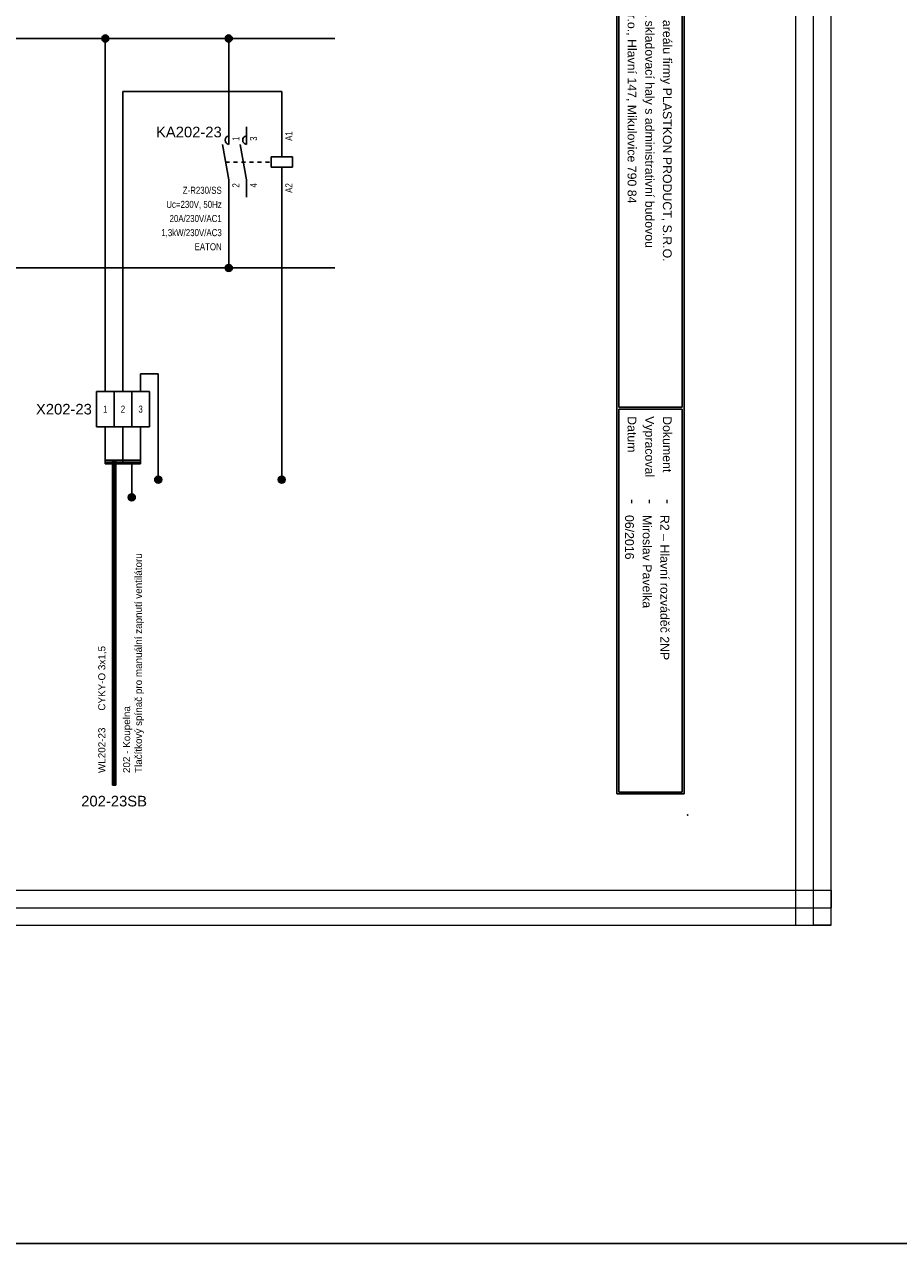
# Model space of a CAD drawing. Extents: x -9495 to -1492, y 3269 to 3834.
# Tile 7 of 44: x -8075 to -7828, y 3269 to 3614. Entities that reach past the tile are written whole.
import ezdxf
from ezdxf.enums import TextEntityAlignment as Align

# ---------------------------------------------------------------- set-up
doc = ezdxf.new("R2010")
doc.units = 0
doc.header["$MEASUREMENT"] = 0
doc.linetypes.add('DASHED', pattern=[0.564444, 0.282222, -0.282222])
for name, color, linetype in [('1-KRESBA', 7, 'Continuous'), ('__Bílá', 7, 'Continuous'), ('__Rudá 010', 10, 'Continuous'), ('__Vínová 220', 220, 'Continuous'), ('__Černá 250', 7, 'Continuous')]:
    doc.layers.add(name, color=color, linetype=linetype)
doc.styles.add('Arial', font='arial.ttf')
doc.styles.add('GENERATED_STYLE_1', font='arial.ttf')

# ---------------------------------------------------------------- blocks, each defined once
blk = doc.blocks.new('BLK_Razítko_malé_pro_rozváděče')
at = {"layer": '__Bílá'}
for p, q in [((15, -1), (15, -20)), ((15, -1), (294, -1)), ((15.5, -1.5), (15.5, -19.5)), ((15.5, -1.5), (184.5, -1.5)), ((184.5, -1.5), (184.5, -19.5)), ((185, -1.5), (185, -19.5)), ((185, -1.5), (293.5, -1.5)), ((293.5, -19.5), (293.5, -1.5)), ((294, -20), (294, -1)), ((15, -20), (294, -20)), ((15.5, -19.5), (184.5, -19.5)), ((185, -19.5), (293.5, -19.5)), ((15, -405), (15, -419)), ((15, -405), (294, -405)), ((15.5, -405.5), (15.5, -418.5)), ((15.5, -405.5), (194.5, -405.5)), ((194.5, -405.5), (194.5, -418.5)), ((195, -405.5), (195, -418.5)), ((195, -405.5), (293.5, -405.5)), ((293.5, -405.5), (293.5, -418.5)), ((294, -405), (294, -419)), ((15, -419), (294, -419)), ((15.5, -418.5), (194.5, -418.5)), ((195, -418.5), (293.5, -418.5))]:
    blk.add_line(p, q, dxfattribs=at)
for p in [(0, 0), (300, 0), (0, -420), (300, -420)]:
    blk.add_point(p, dxfattribs=at)
at = {"layer": '__Bílá', "style": 'Arial'}
for s, height, p in [('-', 3, (38, -7)), ('Dokument', 2.5, (187, -7)), ('-', 3, (210.5, -7)), ('SO/PS', 2.5, (17.5, -12)), ('Vypracoval', 2.5, (187, -12)), ('-', 3, (38, -12)), ('-', 3, (210.5, -12)), ('Investor', 2.5, (17.5, -17)), ('-', 3, (38, -17)), ('Datum', 2.5, (187, -17)), ('-', 3, (210.5, -17)), ('PVLK PROJECT s.r.o. , Langrova 195/33,  787 01 Šumperk', 2.5, (17.5, -411)), ('Copyright © 2012 PVLK', 2.5, (197, -411)), ('Telefon: 773 836 685, mobil: 777 848 204, e-mail: %%Upavelka@pvlk.cz', 2.5, (17.5, -416)), ('Číslo dokumentu .....', 2.5, (197, -416))]:
    blk.add_text(s, height=height, dxfattribs=at).set_placement(p)
at = {"layer": '__Vínová 220', "char_height": 2.5, "attachment_point": 7, "style": 'Arial'}
for s, insert in [('715 0908', (17.5, -7)), ('Rozšíření výrobního areálu firmy PLASTKON PRODUCT, S.R.O.', (42.5, -7.75)), ('R2 – Hlavní rozváděč 2NP', (215, -7.75)), ('SO 02 - Novostavba skladovací haly s administrativní budovou', (42.5, -12.75)), ('Miroslav Pavelka', (215, -12.75)), ('Plastkon product, s.r.o., Hlavní 147, Mikulovice 790 84', (42.5, -17.75)), ('06/2016', (215, -17.75))]:
    blk.add_mtext(s, dxfattribs=dict(at, insert=insert))
at = {"layer": '__Vínová 220', "style": 'Arial'}
blk.add_attdef('ČÍSLO', text='', height=4, dxfattribs=at).set_placement((290, -416), align=Align.RIGHT)
blk = doc.blocks.new('V0109A03')
for p, q in [((5, 10), (0, 10)), ((0, 0), (0, 10)), ((10, 10), (5, 10)), ((5, 0), (5, 10)), ((15, 10), (10, 10)), ((10, 0), (10, 10)), ((15, 0), (15, 10)), ((5, 0), (0, 0)), ((10, 0), (5, 0)), ((15, 0), (10, 0))]:
    blk.add_line(p, q)
at = {"style": 'Arial'}
blk.add_attdef('POPIS', text='', height=3, dxfattribs=at).set_placement((-2, 5), align=Align.RIGHT)
at = {"style": 'Arial', "width": 0.8}
for tag, p in [('S1', (2.5, 5)), ('S2', (7.5, 5)), ('S3', (12.5, 5))]:
    blk.add_attdef(tag, text='', height=2, dxfattribs=at).set_placement(p, align=Align.MIDDLE)
blk = doc.blocks.new('L0001A01')
h = blk.add_hatch(color=256)
edge = h.paths.add_edge_path()
edge.add_arc((0, 0), 1, 0, 360)
blk.add_circle((0, 0), 1)
blk = doc.blocks.new('moe01029')
for p, q in [((0, 5), (0, 10)), ((5, 5), (5, 10)), ((15, 1.5), (15, 10)), ((-1.82, 5), (0, -5)), ((3.18, 5), (5, -5)), ((12, -1.5), (12, 1.5)), ((12, 1.5), (18, 1.5)), ((18, 1.5), (18, -1.5)), ((18, -1.5), (12, -1.5)), ((15, -1.5), (15, -10)), ((0, -5), (0, -10)), ((5, -5), (5, -10))]:
    blk.add_line(p, q)
at = {"linetype": 'DASHED', "ltscale": 4}
blk.add_line((-0.91, 0), (12, 0), dxfattribs=at)
for centre in [(0.15, 6.2), (5.15, 6.2)]:
    blk.add_arc(centre, 1.21, 97.3062, 262.6938)
at = {"style": 'Arial'}
blk.add_attdef('POPIS', text='', height=3, dxfattribs=at).set_placement((-2, 7), align=Align.RIGHT)
at = {"style": 'Arial', "width": 0.8}
for tag, p in [('NO1', (3, 6)), ('NO2', (8, 6)), ('A1', (18, 6))]:
    blk.add_attdef(tag, p, '', height=2, rotation=90, dxfattribs=at)
for tag, p in [('CO1', (3, -6)), ('CO2', (8, -6)), ('A2', (18, -6))]:
    blk.add_attdef(tag, text='', height=2, rotation=90, dxfattribs=at).set_placement(p, align=Align.RIGHT)
for tag, p in [('CÍVKA', (-2, -13)), ('TYP', (-2, -9)), ('AC1(PROUD)', (-2, -17)), ('AC3(VÝKON)', (-2, -21)), ('DOPLŇ1', (-2, -25)), ('DOPLŇ2', (-2, -29))]:
    blk.add_attdef(tag, text='', height=2, dxfattribs=at).set_placement(p, align=Align.RIGHT)
blk = doc.blocks.new('V0085A01')
h = blk.add_hatch(color=256)
edge = h.paths.add_edge_path()
edge.add_arc((0, 0), 1, 0, 360)
blk.add_circle((0, 0), 1)

msp = doc.modelspace()

# ---------------------------------------------------------------- linework, layer by layer
at = {"layer": '1-KRESBA'}
for p, q in [((-7987.5, 3610), (-8242.5, 3610)), ((-8052.5, 3510), (-8052.5, 3610)), ((-8017.5, 3585), (-8017.5, 3610)), ((-8047.5, 3510), (-8047.5, 3595)), ((-8047.5, 3595), (-8002.5, 3595)), ((-8002.5, 3595), (-8002.5, 3585)), ((-8017.5, 3545), (-8017.5, 3565)), ((-8002.5, 3565), (-8002.5, 3485)), ((-8127.5, 3545), (-7987.5, 3545)), ((-8042.5, 3510), (-8042.5, 3515)), ((-8042.5, 3515), (-8037.5, 3515)), ((-8037.5, 3515), (-8037.5, 3485)), ((-8052.5, 3500), (-8052.5, 3490)), ((-8047.5, 3500), (-8047.5, 3490)), ((-8042.5, 3500), (-8042.5, 3490)), ((-8052.5, 3490.5), (-8052.5, 3490)), ((-8052.5, 3490.5), (-8042.5, 3490.5)), ((-8052.5, 3489.5), (-8052.5, 3490)), ((-8052.5, 3490), (-8042.5, 3490)), ((-8052.5, 3489.5), (-8042.5, 3489.5)), ((-8050.5, 3398.43), (-8050.5, 3490.39)), ((-8050.5, 3490.39), (-8050, 3490.39)), ((-8050, 3398.43), (-8050, 3490.39)), ((-8049.5, 3490.39), (-8050, 3490.39)), ((-8049.5, 3398.43), (-8049.5, 3490.39)), ((-8045, 3490), (-8045, 3480)), ((-8042.5, 3490.5), (-8042.5, 3490)), ((-8042.5, 3489.5), (-8042.5, 3490)), ((-8050.5, 3398.43), (-8050, 3398.43)), ((-8049.5, 3398.43), (-8050, 3398.43))]:
    msp.add_line(p, q, dxfattribs=at)
at = {"layer": '1-KRESBA', "color": 3}
msp.add_lwpolyline([(-9494.98, 3833.62), (-1491.97, 3833.62), (-1491.97, 3268.56), (-9494.98, 3268.56)], close=True, dxfattribs=at)
at = {"layer": '__Vínová 220', "lineweight": 0}
for p, q in [((-7856.8, 3358.74), (-7856.8, 3724.82)), ((-7851.8, 3358.74), (-7851.8, 3724.82)), ((-7846.8, 3358.74), (-7846.8, 3724.82)), ((-8343.21, 3368.74), (-7846.8, 3368.74)), ((-7846.8, 3368.74), (-7846.8, 3363.74)), ((-8343.21, 3363.74), (-7846.8, 3363.74)), ((-7846.8, 3358.74), (-7846.8, 3363.74)), ((-8343.21, 3358.74), (-7846.8, 3358.74)), ((-7856.8, 3358.74), (-7851.8, 3358.74)), ((-7846.8, 3358.74), (-7851.8, 3358.74))]:
    msp.add_line(p, q, dxfattribs=at)

# ---------------------------------------------------------------- block references
at = {"color": 250, "linetype": 'Continuous'}
for p in [(-8037.5, 3485), (-8002.5, 3485), (-8045, 3480)]:
    msp.add_blockref('V0085A01', p, dxfattribs=at)
at = {"layer": '1-KRESBA', "rotation": 270}
msp.add_blockref('BLK_Razítko_malé_pro_rozváděče', (-7887.5, 3690), dxfattribs=at).add_auto_attribs({'ČÍSLO': '23.3'})
at = {"layer": '1-KRESBA', "color": 250, "linetype": 'Continuous'}
for p in [(-8052.5, 3610), (-8017.5, 3610), (-8017.5, 3545)]:
    msp.add_blockref('L0001A01', p, dxfattribs=at)
at = {"layer": '__Černá 250'}
msp.add_blockref('moe01029', (-8017.5, 3575), dxfattribs=at).add_auto_attribs({'POPIS': 'KA202-23', 'TYP': 'Z-R230/SS', 'CÍVKA': 'Uc=230V, 50Hz', 'AC1(PROUD)': '20A/230V/AC1', 'AC3(VÝKON)': '1,3kW/230V/AC3', 'DOPLŇ1': 'EATON', 'CO1': '2', 'NO1': '1', 'CO2': '4', 'NO2': '3', 'A1': 'A1', 'A2': 'A2'})
ref = msp.add_blockref('V0109A03', (-8055, 3500), dxfattribs=at)
ref.add_attrib('POPIS', 'X202-23', dxfattribs={"layer": '0', "height": 3, "style": 'Arial'}).set_placement((-8056.31, 3503.48), align=Align.RIGHT)
ref.add_attrib('S1', '1', dxfattribs={"layer": '0', "height": 2, "style": 'Arial', "width": 0.8}).set_placement((-8052.5, 3505), align=Align.MIDDLE)
ref.add_attrib('S2', '2', dxfattribs={"layer": '0', "height": 2, "style": 'Arial', "width": 0.8}).set_placement((-8047.5, 3505), align=Align.MIDDLE)
ref.add_attrib('S3', '3', dxfattribs={"layer": '0', "height": 2, "style": 'Arial', "width": 0.8}).set_placement((-8042.5, 3505), align=Align.MIDDLE)

# ---------------------------------------------------------------- texts
at = {"layer": '__Rudá 010', "style": 'Arial'}
for s, p in [('CYKY-O 3x1,5', (-8052.5, 3419.56)), ('WL202-23', (-8052.5, 3401.89))]:
    msp.add_text(s, height=2, rotation=90, dxfattribs=at).set_placement(p)
at = {"layer": '__Rudá 010', "style": 'GENERATED_STYLE_1'}
msp.add_text('202-23SB', height=3, dxfattribs=at).set_placement((-8050, 3392.43), align=Align.CENTER)
at = {"layer": '__Rudá 010', "insert": (-8047.46, 3401.89), "char_height": 2, "width": 62.8406, "attachment_point": 1, "rotation": 90, "style": 'Arial'}
msp.add_mtext('202 - Koupelna\\PTlačítkový spínač pro manuální zapnutí ventilátoru', dxfattribs=at)

doc.saveas('drawing.dxf')
